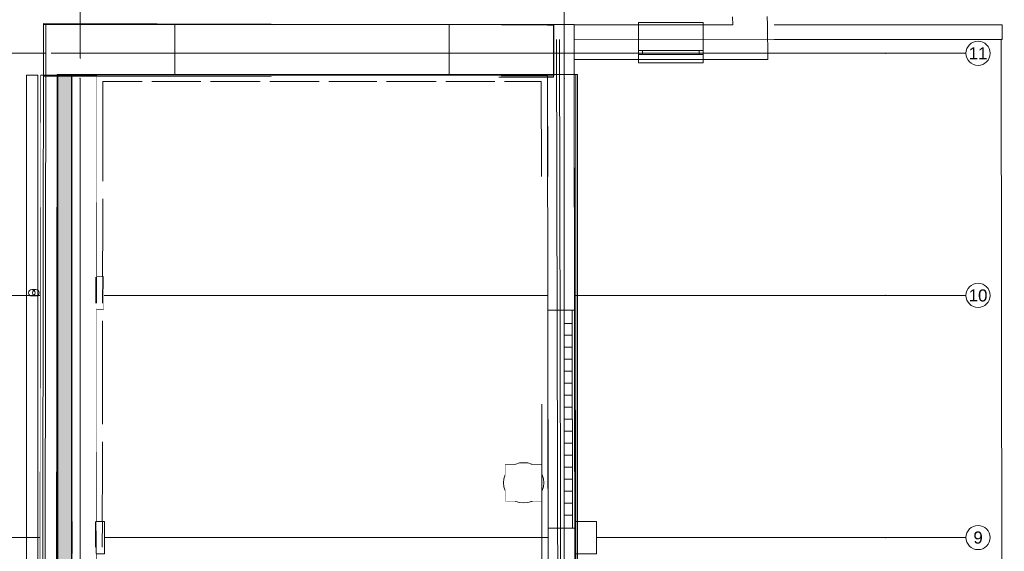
# Model space of a CAD drawing. Header units: millimetres. Extents: x -47038 to 86296, y -75637 to 48966.
# Tile 42 of 174: x -38789 to -26587, y -50389 to -43803. Entities that reach past the tile are written whole.
import ezdxf
from ezdxf.enums import TextEntityAlignment as Align

# ---------------------------------------------------------------- set-up
doc = ezdxf.new("R2010")
doc.units = ezdxf.units.MM
doc.linetypes.add('Przerywana', pattern=[564.444447, 282.222223, -282.222223])
doc.linetypes.add('Wipeout_Contour', pattern=[1000, 0, -1000])
for name, color, linetype, lineweight, true_color in [('00 - SUFIT Z BLACHY_Nr_pióra__95', 7, 'Continuous', 20, 0x7c7c7c), ('280-A Dachy Powłoki_Nr_pióra__95', 7, 'Continuous', 20, 0x7c7c7c), ('410-K Osie główne_Nr_pióra__95', 7, 'Continuous', 20, 0x7c7c7c), ('420-K Ściany_Nr_pióra__95', 7, 'Continuous', 20, 0x7c7c7c), ('440-K Słupy_Nr_pióra__95', 7, 'Continuous', 20, 0x7c7c7c), ('460 - Stropy_Nr_pióra__95', 7, 'Continuous', 20, 0x7c7c7c), ('520-I Went_Klim_Nr_pióra__95', 7, 'Continuous', 20, 0x7c7c7c), ('530 - Rynny i rury spustowe_Nr_pióra__95', 7, 'Continuous', 20, 0x7c7c7c), ('Nowe_420-K Ściany_Nr_pióra__95', 7, 'Continuous', 20, 0x7c7c7c), ('Nowe_Okna Archicada_Nr_pióra__95', 7, 'Continuous', 25, 0x7c7c7c), ('Rozbiórka_420-K Ściany_Nr_pióra__95', 7, 'Continuous', 20, 0x7c7c7c), ('Rozbiórka_Okna Archicada_Nr_pióra__95', 7, 'Continuous', 25, 0x7c7c7c)]:
    doc.layers.add(name, color=color, linetype=linetype, lineweight=lineweight, true_color=true_color)
for name, color, linetype, lineweight in [('0_Nr_pióra__1', 7, 'Continuous', 20), ('410-K Osie główne_Nr_pióra__1', 7, 'Continuous', 20), ('XREF', 8, 'Continuous', 9)]:
    doc.layers.add(name, color=color, linetype=linetype, lineweight=lineweight)
for name, color, linetype in [('280-A Dachy Powłoki', 7, 'Continuous'), ('420-K Ściany', 7, 'Continuous'), ('440-K Słupy', 7, 'Continuous'), ('520-I Went_Klim', 7, 'Continuous')]:
    doc.layers.add(name, color=color, linetype=linetype)
doc.styles.add('STYL_AUTOMATYCZNY_1', font='arial.ttf')

# ---------------------------------------------------------------- blocks, each defined once
blk = doc.blocks.new('A$C67F68D5B')
at = {"layer": '420-K Ściany_Nr_pióra__95', "linetype": 'Continuous', "lineweight": 5}
blk.add_hatch(color=8, dxfattribs=at).paths.add_polyline_path([(913.5, -1106.1), (913.5, -1136.7), (946.5, -1136.7), (946.5, -1106)])
at = {"layer": '00 - SUFIT Z BLACHY_Nr_pióra__95', "color": 8, "linetype": 'Przerywana', "lineweight": 5}
for p, q in [((919.3, -482.6), (919.3, -500.6)), ((1476, -482.6), (1476, -500.6))]:
    blk.add_line(p, q, dxfattribs=at)
at = {"layer": '280-A Dachy Powłoki_Nr_pióra__95', "color": 8, "linetype": 'Continuous', "lineweight": 5, "flags": 128}
for points in [[(1475, -500.1), (1478.8, -3539.8)], [(927.6, -500.7), (927.4, -500.7), (924, -500.7), (924, -500.7)]]:
    blk.add_lwpolyline(points, dxfattribs=at)
at = {"layer": '410-K Osie główne_Nr_pióra__95', "color": 8, "linetype": 'Continuous', "lineweight": 5}
for p, q in [((1331.3, -517.7), (1431.3, -517.7)), ((297.5, -817.7), (197.5, -817.7)), ((297.5, -817.7), (1331.3, -817.7)), ((1331.3, -817.7), (1431.3, -817.7)), ((297.5, -1117.7), (197.5, -1117.7)), ((297.5, -1117.7), (1331.3, -1117.7)), ((1331.3, -1117.7), (1431.3, -1117.7))]:
    blk.add_line(p, q, dxfattribs=at)
for centre in [(1446.3, -517.7), (1446.3, -817.7), (1446.3, -1117.7)]:
    blk.add_circle(centre, 15, dxfattribs=at)
for p in [(1331.3, -517.7), (1331.3, -517.7), (297.5, -817.7), (297.5, -817.7), (1331.3, -817.7), (1331.3, -817.7), (297.5, -1117.7), (297.5, -1117.7), (1331.3, -1117.7), (1331.3, -1117.7)]:
    blk.add_point(p, dxfattribs=at)
at = {"layer": '420-K Ściany_Nr_pióra__95', "color": 8, "linetype": 'Continuous', "lineweight": 5, "flags": 128}
for points in [[(1142.1, -472.6), (1142.2, -482.6)], [(1185.2, -482.6), (1185.1, -472.2)], [(912.7, -482.6), (913.2, -836.1)], [(945.7, -482.6), (912.7, -482.6)], [(919.3, -482.6), (919.3, -525.6)], [(946.2, -836), (945.7, -482.6)], [(1185.6, -525.6), (1185.2, -482.6)], [(350.3, -3491.7), (354, -544.9)], [(913.5, -1106.1), (913.5, -1136.7)], [(946.5, -1136.7), (946.5, -1106)]]:
    blk.add_lwpolyline(points, dxfattribs=at)
at = {"layer": '460 - Stropy_Nr_pióra__95', "color": 8, "linetype": 'Przerywana', "lineweight": 5}
for p, q in [((353.4, -544.9), (353.3, -676.2)), ((353.4, -544.9), (410.3, -544.9)), ((495.2, -544.9), (556.7, -544.9)), ((568.6, -544.9), (629.7, -544.9)), ((641.7, -544.9), (701.4, -544.9)), ((713.4, -544.9), (774.7, -544.9)), ((786.7, -544.9), (847.3, -544.9)), ((361.8, -552.7), (361.6, -676.2)), ((361.8, -552.7), (410.3, -552.7)), ((422.2, -552.7), (483.3, -552.7)), ((495.2, -552.7), (556.7, -552.7)), ((568.6, -552.7), (629.7, -552.7)), ((641.7, -552.7), (701.4, -552.7)), ((713.4, -552.7), (774.7, -552.7)), ((786.7, -552.7), (847.3, -552.7)), ((859.3, -552.7), (905, -552.7)), ((353.1, -849.1), (352.9, -977.1)), ((361.4, -849.1), (361.2, -977.1))]:
    blk.add_line(p, q, dxfattribs=at)
at = {"layer": '530 - Rynny i rury spustowe_Nr_pióra__95', "color": 8, "linetype": 'Continuous', "lineweight": 5, "flags": 128}
blk.add_lwpolyline([(273.6, -818.4, -1), (273.6, -810.4, -1)], format="xyb", close=True, dxfattribs=at)
blk.add_lwpolyline([(273.6, -818.4, -1), (273.6, -810.4, -1)], format="xyb", close=True, dxfattribs=at)
blk.add_lwpolyline([(273.6, -818.4, -1), (273.6, -810.4, -1)], format="xyb", close=True, dxfattribs=at)
at = {"layer": 'Nowe_420-K Ściany_Nr_pióra__95', "color": 8, "linetype": 'Continuous', "lineweight": 5, "flags": 128}
for points in [[(946.2, -836), (913.2, -836.1)], [(913.5, -1106.1), (946.5, -1106)]]:
    blk.add_lwpolyline(points, dxfattribs=at)
at = {"layer": 'Rozbiórka_420-K Ściany_Nr_pióra__95', "color": 8, "linetype": 'Continuous', "lineweight": 5, "flags": 128}
for points in [[(946.2, -836), (913.2, -836.1)], [(913.5, -1106.1), (946.5, -1106)]]:
    blk.add_lwpolyline(points, dxfattribs=at)
at = {"layer": 'Rozbiórka_Okna Archicada_Nr_pióra__95', "color": 8, "linetype": 'Continuous', "lineweight": 5}
for p, q in [((913.2, -836.1), (933.2, -836)), ((913.5, -1106.1), (913.2, -836.1)), ((933.2, -843.5), (933.2, -836)), ((933.2, -836), (938.2, -836)), ((933.2, -836), (938.2, -836)), ((938.2, -836), (938.2, -843.5)), ((938.2, -836), (946.2, -836)), ((946.5, -1106), (946.2, -836)), ((933.3, -921.5), (933.2, -843.5)), ((938.2, -843.5), (933.2, -843.5)), ((938.2, -843.5), (938.3, -921.5)), ((933.3, -930.3), (933.3, -921.5)), ((933.3, -921.5), (938.3, -921.5)), ((938.3, -921.5), (938.3, -930.3)), ((933.3, -936.5), (933.3, -930.3)), ((933.4, -1014.5), (933.3, -936.5)), ((938.3, -936.5), (933.3, -936.5)), ((938.3, -930.3), (938.3, -936.5)), ((938.3, -936.5), (938.4, -1014.5)), ((933.4, -1014.5), (938.4, -1014.5)), ((933.4, -1018.8), (933.4, -1014.5)), ((933.4, -1023.1), (933.4, -1018.8)), ((933.5, -1101), (933.4, -1023.1)), ((938.4, -1023.1), (933.4, -1023.1)), ((938.4, -1014.5), (938.4, -1018.8)), ((938.4, -1018.8), (938.4, -1023.1)), ((938.4, -1023.1), (938.5, -1101)), ((913.5, -1106.1), (933.5, -1106)), ((933.5, -1106), (933.5, -1101)), ((933.5, -1101), (938.5, -1101)), ((933.5, -1106), (938.5, -1106)), ((933.5, -1106), (938.5, -1106)), ((938.5, -1101), (938.5, -1106)), ((938.5, -1106), (946.5, -1106))]:
    blk.add_line(p, q, dxfattribs=at)
at = {"layer": '410-K Osie główne_Nr_pióra__1', "color": 8, "lineweight": 5, "style": 'STYL_AUTOMATYCZNY_1'}
for s, p in [('11', (1446.3, -510.2)), ('10', (1446.3, -810.2)), ('9', (1446.3, -1110.2))]:
    blk.add_text(s, height=15, dxfattribs=at).set_placement(p, align=Align.TOP_CENTER)
at = {"color": 8, "linetype": 'Wipeout_Contour', "lineweight": 5, "ltscale": 92531.541125}
blk.add_wipeout([(865.9, -1051), (866.4, -1053.6), (867.3, -1056.1), (868.6, -1058.4), (870.2, -1060.4), (872.2, -1062.1), (874.5, -1063.4), (877, -1064.3), (879.5, -1064.8), (882.1, -1064.8), (884.7, -1064.3), (887.2, -1063.4), (889.4, -1062.1), (891.5, -1060.4), (893.1, -1058.4), (894.4, -1056.1), (895.3, -1053.7), (895.8, -1051.1), (895.8, -1048.5), (895.4, -1045.9), (894.5, -1043.4), (893.2, -1041.1), (891.5, -1039.1), (889.5, -1037.4), (887.2, -1036.1), (884.8, -1035.2), (882.2, -1034.8), (879.6, -1034.8), (877, -1035.2), (874.5, -1036.1), (872.3, -1037.4), (870.3, -1039.1), (868.6, -1041.1), (867.3, -1043.4), (866.4, -1045.8), (865.9, -1048.4)], dxfattribs=at).dxf.layer = '280-A Dachy Powłoki'
at = {"color": 8, "linetype": 'Wipeout_Contour', "lineweight": 5, "ltscale": 12578.016627}
blk.add_wipeout([(1025.6, -525.6), (1105.6, -525.6), (1105.6, -482.6), (1025.6, -482.6)], dxfattribs=at).dxf.layer = '420-K Ściany'
at = {"layer": '00 - SUFIT Z BLACHY_Nr_pióra__95', "color": 8, "linetype": 'Przerywana', "lineweight": 5}
for p, q in [((1476, -482.6), (919.3, -482.6)), ((1476, -500.6), (919.3, -500.6)), ((1476, -500.6), (919.3, -500.6))]:
    blk.add_line(p, q, dxfattribs=at)
at = {"layer": '280-A Dachy Powłoki_Nr_pióra__95', "color": 8, "linetype": 'Continuous', "lineweight": 5, "flags": 128}
blk.add_lwpolyline([(927.6, -500.7), (1475, -500.1)], dxfattribs=at)
blk.add_lwpolyline([(865.9, -1051), (866.4, -1053.6), (867.3, -1056.1), (868.6, -1058.4), (870.2, -1060.4), (872.2, -1062.1), (874.5, -1063.4), (877, -1064.3), (879.5, -1064.8), (882.1, -1064.8), (884.7, -1064.3), (887.2, -1063.4), (889.4, -1062.1), (891.5, -1060.4), (893.1, -1058.4), (894.4, -1056.1), (895.3, -1053.7), (895.8, -1051.1), (895.8, -1048.5), (895.4, -1045.9), (894.5, -1043.4), (893.2, -1041.1), (891.5, -1039.1), (889.5, -1037.4), (887.2, -1036.1), (884.8, -1035.2), (882.2, -1034.8), (879.6, -1034.8), (877, -1035.2), (874.5, -1036.1), (872.3, -1037.4), (870.3, -1039.1), (868.6, -1041.1), (867.3, -1043.4), (866.4, -1045.8), (865.9, -1048.4)], close=True, dxfattribs=at)
at = {"layer": '420-K Ściany_Nr_pióra__95', "color": 8, "linetype": 'Continuous', "lineweight": 5, "flags": 128}
for points in [[(1025.6, -482.6), (919.3, -482.6)], [(1142.2, -482.6), (1105.6, -482.6)], [(919.3, -525.6), (1025.6, -525.6)], [(1105.6, -525.6), (1185.6, -525.6)]]:
    blk.add_lwpolyline(points, dxfattribs=at)
at = {"layer": '520-I Went_Klim_Nr_pióra__95', "color": 8, "linetype": 'Continuous', "lineweight": 5, "flags": 128}
blk.add_lwpolyline([(860.6, -1027.3), (860.6, -1072.3), (905.6, -1072.3), (905.6, -1027.3)], close=True, dxfattribs=at)
at = {"layer": '520-I Went_Klim_Nr_pióra__95', "color": 8, "linetype": 'Continuous', "lineweight": 5}
blk.add_circle((883.1, -1049.8), 10, dxfattribs=at)
at = {"layer": 'Nowe_420-K Ściany_Nr_pióra__95', "color": 8, "linetype": 'Continuous', "lineweight": 5, "flags": 128}
for points in [[(1025.6, -482.6), (1025.6, -525.6)], [(1105.6, -525.6), (1105.6, -482.6)]]:
    blk.add_lwpolyline(points, dxfattribs=at)
at = {"layer": 'Nowe_Okna Archicada_Nr_pióra__95', "color": 8, "linetype": 'Continuous', "lineweight": 5}
for p, q in [((1105.6, -479.6), (1025.6, -479.6)), ((1025.6, -479.6), (1025.6, -482.6)), ((1105.6, -482.6), (1025.6, -482.6)), ((1025.6, -482.6), (1025.6, -514.1)), ((1105.6, -482.6), (1105.6, -479.6)), ((1105.6, -482.6), (1105.6, -514.1)), ((1030.6, -514.1), (1025.6, -514.1)), ((1025.6, -514.1), (1025.6, -519.1)), ((1025.6, -514.1), (1025.6, -519.1)), ((1025.6, -519.1), (1030.6, -519.1)), ((1025.6, -519.1), (1025.6, -525.6)), ((1100.6, -514.1), (1030.6, -514.1)), ((1030.6, -519.1), (1030.6, -514.1)), ((1030.6, -519.1), (1100.6, -519.1)), ((1105.6, -514.1), (1100.6, -514.1)), ((1100.6, -514.1), (1100.6, -519.1)), ((1100.6, -519.1), (1105.6, -519.1)), ((1105.6, -514.1), (1105.6, -519.1)), ((1105.6, -514.1), (1105.6, -519.1)), ((1105.6, -519.1), (1105.6, -525.6)), ((1105.6, -525.6), (1025.6, -525.6)), ((1025.6, -529.6), (1025.6, -525.6)), ((1105.6, -529.6), (1025.6, -529.6)), ((1105.6, -525.6), (1105.6, -529.6))]:
    blk.add_line(p, q, dxfattribs=at)
at = {"layer": 'Rozbiórka_420-K Ściany_Nr_pióra__95', "color": 8, "linetype": 'Continuous', "lineweight": 5, "flags": 128}
for points in [[(1025.6, -482.6), (1025.6, -525.6)], [(1105.6, -525.6), (1105.6, -482.6)]]:
    blk.add_lwpolyline(points, dxfattribs=at)
at = {"layer": 'Rozbiórka_Okna Archicada_Nr_pióra__95', "color": 8, "linetype": 'Continuous', "lineweight": 5}
for p, q in [((1105.6, -479.6), (1025.6, -479.6)), ((1025.6, -479.6), (1025.6, -482.6)), ((1105.6, -482.6), (1025.6, -482.6)), ((1025.6, -482.6), (1025.6, -514.1)), ((1105.6, -482.6), (1105.6, -479.6)), ((1105.6, -482.6), (1105.6, -514.1)), ((1025.6, -514.1), (1025.6, -519.1)), ((1025.6, -514.1), (1025.6, -519.1)), ((1030.6, -514.1), (1025.6, -514.1)), ((1025.6, -519.1), (1025.6, -525.6)), ((1025.6, -519.1), (1030.6, -519.1)), ((1100.6, -514.1), (1030.6, -514.1)), ((1030.6, -519.1), (1030.6, -514.1)), ((1030.6, -519.1), (1100.6, -519.1)), ((1105.6, -514.1), (1100.6, -514.1)), ((1100.6, -514.1), (1100.6, -519.1)), ((1100.6, -519.1), (1105.6, -519.1)), ((1105.6, -514.1), (1105.6, -519.1)), ((1105.6, -514.1), (1105.6, -519.1)), ((1105.6, -519.1), (1105.6, -525.6)), ((1105.6, -525.6), (1025.6, -525.6)), ((1025.6, -529.6), (1025.6, -525.6)), ((1105.6, -529.6), (1025.6, -529.6)), ((1105.6, -525.6), (1105.6, -529.6))]:
    blk.add_line(p, q, dxfattribs=at)
at = {"color": 8, "linetype": 'Wipeout_Contour', "lineweight": 5, "ltscale": 6152.658399}
blk.add_wipeout([(288.1, -481.9), (284.2, -3554.6), (287.2, -3554.6), (291.1, -481.9)], dxfattribs=at).dxf.layer = '420-K Ściany'
at = {"color": 8, "linetype": 'Wipeout_Contour', "lineweight": 5, "ltscale": 10949.004891}
blk.add_wipeout([(322.6, -794.7), (322.6, -834.7), (353.6, -834.7), (353.7, -794.7)], dxfattribs=at).dxf.layer = '440-K Słupy'
at = {"color": 8, "linetype": 'Wipeout_Contour', "lineweight": 5, "ltscale": 9737.231863}
blk.add_wipeout([(323.6, -1097.7), (323.6, -1137.7), (353.2, -1137.7), (353.3, -1097.7)], dxfattribs=at).dxf.layer = '440-K Słupy'
at = {"color": 8, "linetype": 'Wipeout_Contour', "lineweight": 5, "ltscale": 10096.000173}
blk.add_wipeout([(946.5, -1097.7), (946.5, -1137.7), (973.4, -1137.7), (973.4, -1097.7)], dxfattribs=at).dxf.layer = '440-K Słupy'
at = {"layer": '420-K Ściany_Nr_pióra__95', "color": 8, "linetype": 'Continuous', "lineweight": 5, "flags": 128}
blk.add_lwpolyline([(291.1, -481.9), (288.1, -481.9)], dxfattribs=at)
at = {"layer": '440-K Słupy_Nr_pióra__95', "color": 8, "linetype": 'Continuous', "lineweight": 5, "flags": 128}
blk.add_lwpolyline([(353.6, -834.7), (362.6, -834.7), (362.6, -794.7), (353.7, -794.7)], dxfattribs=at)
at = {"layer": '530 - Rynny i rury spustowe_Nr_pióra__95', "color": 8, "linetype": 'Continuous', "lineweight": 5}
for p, q in [((273.6, -810.4), (278.6, -810.4)), ((273.6, -810.4), (278.6, -810.4)), ((278.6, -818.4), (273.6, -818.4)), ((278.6, -818.4), (273.6, -818.4))]:
    blk.add_line(p, q, dxfattribs=at)
at = {"layer": '530 - Rynny i rury spustowe_Nr_pióra__95', "color": 8, "linetype": 'Continuous', "lineweight": 5, "flags": 128}
for points in [[(278.6, -810.4, 1), (278.6, -818.4, 1)], [(278.6, -818.4, -1), (278.6, -810.4, -1)], [(278.6, -818.4, -1), (278.6, -810.4, -1)], [(278.6, -810.4, -1), (278.6, -818.4, -1)]]:
    blk.add_lwpolyline(points, format="xyb", close=True, dxfattribs=at)
at = {"color": 8, "linetype": 'Wipeout_Contour', "lineweight": 5, "ltscale": 9738.947224}
blk.add_wipeout([(353.3, -1097.7), (353.2, -1137.7), (363.6, -1137.7), (363.6, -1097.7)], dxfattribs=at).dxf.layer = '440-K Słupy'
at = {"color": 8, "linetype": 'Wipeout_Contour', "lineweight": 5, "ltscale": 10075.005055}
blk.add_wipeout([(933.4, -1137.7), (946.5, -1137.7), (946.5, -1097.7), (933.4, -1097.7)], dxfattribs=at).dxf.layer = '440-K Słupy'
at = {"layer": '440-K Słupy_Nr_pióra__95', "color": 8, "linetype": 'Continuous', "lineweight": 5, "flags": 128}
for points in [[(353.2, -1137.7), (363.6, -1137.7), (363.6, -1097.7), (353.3, -1097.7)], [(946.5, -1137.7), (973.4, -1137.7), (973.4, -1097.7), (946.5, -1097.7)]]:
    blk.add_lwpolyline(points, dxfattribs=at)
at = {"layer": '460 - Stropy_Nr_pióra__95', "color": 8, "linetype": 'Przerywana', "lineweight": 5}
for p, q in [((352.9, -999.1), (352.7, -1129.6)), ((361.2, -999.1), (361, -1129.6))]:
    blk.add_line(p, q, dxfattribs=at)
at = {"color": 8, "linetype": 'Wipeout_Contour', "lineweight": 5, "ltscale": 10950.501192}
blk.add_wipeout([(353.7, -794.7), (353.6, -834.7), (362.6, -834.7), (362.6, -794.7)], dxfattribs=at).dxf.layer = '440-K Słupy'
at = {"layer": '420-K Ściany_Nr_pióra__95', "color": 8, "linetype": 'Continuous', "lineweight": 5, "flags": 128}
for points in [[(353.7, -794.7), (354, -544.9)], [(353.3, -1097.7), (353.6, -834.7)]]:
    blk.add_lwpolyline(points, dxfattribs=at)
at = {"layer": '460 - Stropy_Nr_pióra__95', "color": 8, "linetype": 'Przerywana', "lineweight": 5}
for p, q in [((354, -544.9), (350.3, -3491.7)), ((353.2, -698.2), (353.1, -827.1)), ((361.6, -698.2), (361.4, -827.1))]:
    blk.add_line(p, q, dxfattribs=at)
at = {"color": 8, "linetype": 'Wipeout_Contour', "lineweight": 5, "ltscale": 17510.797958}
blk.add_wipeout([(945.8, -544.9), (912.8, -544.9), (916.5, -3494.8), (949.5, -3494.8), (946.5, -1137.7), (933.4, -1137.7), (933.4, -1097.7), (946.5, -1097.7)], dxfattribs=at).dxf.layer = '420-K Ściany'
at = {"layer": '280-A Dachy Powłoki_Nr_pióra__95', "color": 8, "linetype": 'Continuous', "lineweight": 5, "flags": 128}
blk.add_lwpolyline([(947.7, -543.9), (947.8, -543.9), (949.9, -543.9), (950, -543.9)], dxfattribs=at)
at = {"layer": '420-K Ściany_Nr_pióra__95', "color": 8, "linetype": 'Continuous', "lineweight": 5, "flags": 128}
blk.add_lwpolyline([(946.5, -1097.7), (945.8, -544.9)], dxfattribs=at)
at = {"layer": '460 - Stropy_Nr_pióra__95', "color": 8, "linetype": 'Przerywana', "lineweight": 5}
blk.add_line((859.3, -544.9), (912.8, -544.9), dxfattribs=at)
at = {"layer": 'Nowe_Okna Archicada_Nr_pióra__95', "color": 8, "linetype": 'Continuous', "lineweight": 5}
for p, q in [((913.2, -836.1), (933.2, -836)), ((913.5, -1106.1), (913.2, -836.1)), ((933.2, -836), (943.4, -836)), ((933.2, -836), (943.4, -836)), ((933.5, -1106), (933.2, -836)), ((943.4, -836), (946.2, -836)), ((943.7, -1106), (943.4, -836)), ((946.5, -1106), (946.2, -836)), ((933.2, -852.3), (943.4, -852.3)), ((933.2, -867.1), (943.4, -867.1)), ((933.2, -882), (943.4, -882)), ((933.2, -896.8), (943.4, -896.8)), ((933.3, -911.7), (943.5, -911.7)), ((933.3, -926.5), (943.5, -926.5)), ((933.3, -941.4), (943.5, -941.3)), ((933.3, -956.2), (943.5, -956.2)), ((933.3, -971), (943.5, -971)), ((933.3, -985.9), (943.5, -985.9)), ((933.4, -1000.7), (943.6, -1000.7)), ((933.4, -1015.6), (943.6, -1015.6)), ((933.4, -1030.4), (943.6, -1030.4)), ((933.4, -1045.3), (943.6, -1045.2)), ((933.4, -1060.1), (943.6, -1060.1)), ((933.5, -1074.9), (943.7, -1074.9)), ((933.5, -1089.8), (943.7, -1089.8)), ((913.5, -1106.1), (933.5, -1106)), ((933.5, -1106), (943.7, -1106)), ((933.5, -1106), (943.7, -1106)), ((943.7, -1106), (946.5, -1106))]:
    blk.add_line(p, q, dxfattribs=at)
at = {"color": 8, "linetype": 'Wipeout_Contour', "lineweight": 5, "ltscale": 9147.742155}
blk.add_wipeout([(354.1, -481.9), (291.1, -481.9), (354, -544.9)], dxfattribs=at).dxf.layer = '420-K Ściany'
at = {"layer": '410-K Osie główne_Nr_pióra__95', "color": 8, "linetype": 'Continuous', "lineweight": 5}
for p, q in [((333.5, -548.6), (333.5, -448.6)), ((297.5, -517.7), (197.5, -517.7))]:
    blk.add_line(p, q, dxfattribs=at)
blk.add_point((297.5, -517.7), dxfattribs=at)
blk.add_point((297.5, -517.7), dxfattribs=at)
at = {"layer": '420-K Ściany_Nr_pióra__95', "color": 8, "linetype": 'Continuous', "lineweight": 5, "flags": 128}
blk.add_lwpolyline([(291.1, -481.9), (354.1, -481.9)], dxfattribs=at)
at = {"color": 8, "linetype": 'Wipeout_Contour', "lineweight": 5, "ltscale": 9341.283583}
blk.add_wipeout([(945.7, -481.9), (912.7, -481.9), (912.8, -544.9)], dxfattribs=at).dxf.layer = '420-K Ściany'
at = {"color": 8, "linetype": 'Wipeout_Contour', "lineweight": 5, "ltscale": 66842.993116}
blk.add_wipeout([(908.1, -1049.8), (908.1, -1049.8), (907.1, -1042.7), (904.2, -1036.2), (899.5, -1030.9), (893.5, -1027), (886.7, -1025), (879.6, -1025), (872.7, -1027), (866.8, -1030.9), (862.1, -1036.2), (859.1, -1042.7), (858.1, -1049.8), (858.1, -1049.8), (858.1, -1049.8), (859.1, -1056.8), (862.1, -1063.3), (866.8, -1068.7), (872.7, -1072.5), (879.6, -1074.5), (886.7, -1074.5), (893.5, -1072.5), (899.5, -1068.7), (904.2, -1063.3), (907.1, -1056.8)], dxfattribs=at).dxf.layer = '520-I Went_Klim'
at = {"layer": '520-I Went_Klim_Nr_pióra__95', "color": 8, "linetype": 'Continuous', "lineweight": 5, "flags": 128}
blk.add_lwpolyline([(908.1, -1049.8, 1), (858.1, -1049.8, 1)], format="xyb", close=True, dxfattribs=at)
at = {"color": 8, "linetype": 'Wipeout_Contour', "lineweight": 5, "ltscale": 9285.242476}
blk.add_wipeout([(912.8, -544.9), (945.8, -544.9), (945.7, -481.9)], dxfattribs=at).dxf.layer = '420-K Ściany'
at = {"layer": '00 - SUFIT Z BLACHY_Nr_pióra__95', "color": 8, "linetype": 'Przerywana', "lineweight": 5}
for p, q in [((920.2, -547.4), (920.3, -482.4)), ((920.6, -545.7), (920.6, -482.7))]:
    blk.add_line(p, q, dxfattribs=at)
at = {"layer": '280-A Dachy Powłoki_Nr_pióra__95', "color": 8, "linetype": 'Continuous', "lineweight": 5, "flags": 128}
for points in [[(924, -500.7), (930.8, -3539.3)], [(930.7, -3539.3), (924, -500.7)], [(927.4, -500.7), (934.2, -3539.3)], [(934.4, -3539.3), (927.6, -500.7)], [(947.7, -543.9), (947.7, -3492.6)], [(947.8, -3492.6), (947.8, -543.9)], [(949.9, -3492.6), (949.9, -543.9)], [(950, -543.9), (950, -3492.6)]]:
    blk.add_lwpolyline(points, dxfattribs=at)
at = {"layer": '410-K Osie główne_Nr_pióra__95', "color": 8, "linetype": 'Continuous', "lineweight": 5}
for q in [(933.5, -448.6), (933.5, -3529.4)]:
    blk.add_line((933.5, -548.6), q, dxfattribs=at)
blk.add_point((933.5, -548.6), dxfattribs=at)
blk.add_point((933.5, -548.6), dxfattribs=at)
at = {"layer": '420-K Ściany_Nr_pióra__95', "color": 8, "linetype": 'Continuous', "lineweight": 5, "flags": 128}
for points in [[(945.7, -481.9), (945.8, -544.9)], [(949.5, -3492.4), (945.8, -544.9)]]:
    blk.add_lwpolyline(points, dxfattribs=at)
at = {"color": 8, "linetype": 'Wipeout_Contour', "lineweight": 5, "ltscale": 12279.653991}
blk.add_wipeout([(354, -544.9), (912.8, -544.9), (912.7, -481.9), (354.1, -481.9)], dxfattribs=at).dxf.layer = '420-K Ściany'
at = {"color": 8, "linetype": 'Wipeout_Contour', "lineweight": 5, "ltscale": 10283.657883}
blk.add_wipeout([(860.6, -1027.3), (860.6, -1072.3), (905.6, -1072.3), (905.6, -1027.3)], dxfattribs=at).dxf.layer = '520-I Went_Klim'
at = {"layer": '420-K Ściany_Nr_pióra__95', "color": 8, "linetype": 'Continuous', "lineweight": 5, "flags": 128}
for points in [[(450.8, -481.9), (450.8, -544.9)], [(790.8, -481.9), (450.8, -481.9)], [(790.8, -544.9), (790.8, -481.9)], [(945.7, -481.9), (790.8, -481.9)], [(450.8, -544.9), (790.8, -544.9)], [(790.8, -544.9), (912.8, -544.9)], [(912.8, -544.9), (916.5, -3492.4)], [(912.8, -544.9), (916.5, -3492.4)]]:
    blk.add_lwpolyline(points, dxfattribs=at)
at = {"layer": '460 - Stropy_Nr_pióra__95', "color": 8, "linetype": 'Przerywana', "lineweight": 5}
for p, q in [((422.2, -544.9), (483.3, -544.9)), ((916.5, -3492.4), (912.8, -544.9)), ((916.5, -3492.4), (912.8, -544.9)), ((908.7, -3492.4), (905, -552.7))]:
    blk.add_line(p, q, dxfattribs=at)
at = {"color": 8, "linetype": 'Wipeout_Contour', "lineweight": 5, "ltscale": 61415.814052}
blk.add_wipeout([(287.3, -3491.6), (350.3, -3491.7), (350.6, -3237.7), (323.6, -3237.7), (323.6, -3197.7), (350.7, -3197.7), (351, -2937.7), (323.6, -2937.7), (323.6, -2897.7), (351, -2897.7), (351.4, -2637.7), (323.6, -2637.7), (323.6, -2597.7), (351.4, -2597.7), (351.7, -2340.7), (323.6, -2340.7), (323.6, -2300.7), (351.8, -2300.7), (352.1, -2037.7), (323.6, -2037.7), (323.6, -1997.7), (352.2, -1997.7), (352.5, -1737.7), (323.6, -1737.7), (323.6, -1697.7), (352.5, -1697.7), (352.9, -1437.7), (323.6, -1437.7), (323.6, -1397.7), (352.9, -1397.7), (353.2, -1137.7), (323.6, -1137.7), (323.6, -1097.7), (353.3, -1097.7), (353.6, -834.7), (322.6, -834.7), (322.6, -794.7), (353.7, -794.7), (354, -544.9), (291, -544.9)], dxfattribs=at).dxf.layer = '420-K Ściany'
at = {"layer": '280-A Dachy Powłoki_Nr_pióra__95', "color": 8, "linetype": 'Continuous', "lineweight": 5, "flags": 128}
blk.add_lwpolyline([(281.2, -3491.6), (284.9, -544.7)], dxfattribs=at)
at = {"layer": '410-K Osie główne_Nr_pióra__95', "color": 8, "linetype": 'Continuous', "lineweight": 5}
blk.add_point((333.5, -548.6), dxfattribs=at)
blk.add_point((333.5, -548.6), dxfattribs=at)
at = {"layer": '530 - Rynny i rury spustowe_Nr_pióra__95', "color": 8, "linetype": 'Continuous', "lineweight": 5, "flags": 128}
blk.add_lwpolyline([(267.2, -544.9), (267.2, -3493.4), (281.2, -3493.4), (281.2, -544.9)], close=True, dxfattribs=at)
at = {"color": 8, "linetype": 'Wipeout_Contour', "lineweight": 5, "ltscale": 9083.113602}
blk.add_wipeout([(291, -544.9), (354, -544.9), (291.1, -481.9)], dxfattribs=at).dxf.layer = '420-K Ściany'
at = {"layer": '280-A Dachy Powłoki', "linetype": 'Continuous', "lineweight": 5}
h = blk.add_hatch(dxfattribs=at)
h.set_pattern_fill('Piasek_0001', color=8, style=0, pattern_type=2)
h.set_pattern_definition([(305.1924, (-332.841, -3294.893), (7.888984, 11.12703), [0, -9.093267, 0, -13.6399]), (27.16434, (-332.885, -3329.893), (-3.79046, 14.80493), [0, -5.754373, 0, -9.93937])])
h.paths.add_polyline_path([(284.9, -544.7), (281.2, -3491.6), (304.9, -3491.6), (304.9, -544.7)])
at = {"layer": '00 - SUFIT Z BLACHY_Nr_pióra__95', "color": 8, "linetype": 'Przerywana', "lineweight": 5}
for p, q in [((288.1, -481), (920.3, -482.4)), ((291.1, -481.9), (920.6, -482.7)), ((291.1, -481.9), (920.6, -482.7))]:
    blk.add_line(p, q, dxfattribs=at)
at = {"layer": '280-A Dachy Powłoki_Nr_pióra__95', "color": 8, "linetype": 'Continuous', "lineweight": 5, "flags": 128}
blk.add_lwpolyline([(323.3, -544.7), (323.3, -3491.6)], dxfattribs=at)
at = {"layer": '410-K Osie główne_Nr_pióra__95', "color": 8, "linetype": 'Continuous', "lineweight": 5}
for p, q in [((297.5, -517.7), (1331.3, -517.7)), ((333.5, -548.6), (333.5, -3529.4))]:
    blk.add_line(p, q, dxfattribs=at)
at = {"layer": '420-K Ściany_Nr_pióra__95', "color": 8, "linetype": 'Continuous', "lineweight": 5, "flags": 128}
for points in [[(450.8, -481.9), (354.1, -481.9)], [(291, -544.8), (287.3, -3491.6)], [(354, -544.9), (450.8, -544.9)]]:
    blk.add_lwpolyline(points, dxfattribs=at)
at = {"layer": '460 - Stropy_Nr_pióra__95', "color": 8, "linetype": 'Przerywana', "lineweight": 5}
blk.add_line((912.8, -544.9), (354, -544.9), dxfattribs=at)
at = {"color": 8, "linetype": 'Wipeout_Contour', "lineweight": 5, "ltscale": 6142.817746}
blk.add_wipeout([(322.9, -3491.6), (322.9, -544.7), (305.9, -544.7), (305.9, -3491.6)], dxfattribs=at).dxf.layer = '280-A Dachy Powłoki'
at = {"color": 8, "linetype": 'Wipeout_Contour', "lineweight": 5, "ltscale": 6136.611313}
blk.add_wipeout([(305.9, -3491.6), (305.9, -544.7), (304.9, -544.7), (304.9, -3491.6)], dxfattribs=at).dxf.layer = '280-A Dachy Powłoki'
at = {"color": 8, "linetype": 'Wipeout_Contour', "lineweight": 5, "ltscale": 6149.037587}
blk.add_wipeout([(322.9, -544.7), (322.9, -3491.6), (323.3, -3491.6), (323.3, -544.7)], dxfattribs=at).dxf.layer = '280-A Dachy Powłoki'
at = {"layer": '280-A Dachy Powłoki_Nr_pióra__95', "color": 8, "linetype": 'Continuous', "lineweight": 5, "flags": 128}
blk.add_lwpolyline([(322.9, -3491.6), (322.9, -544.7)], dxfattribs=at)
at = {"color": 8, "linetype": 'Wipeout_Contour', "lineweight": 5, "ltscale": 6135.888905}
blk.add_wipeout([(284.9, -544.7), (281.2, -3491.6), (304.9, -3491.6), (304.9, -544.7)], dxfattribs=at).dxf.layer = '280-A Dachy Powłoki'
at = {"layer": '0_Nr_pióra__1', "linetype": 'Continuous', "lineweight": 5}
h = blk.add_hatch(dxfattribs=at)
h.set_pattern_fill('Piasek_0001', color=8, style=0, pattern_type=2)
h.set_pattern_definition([(45, (291.414, -3516.555), (-11.13693, 11.13693), [0, -10.5, 0, -15.75]), (110, (326.414, -3516.555), (14.80016, 5.38682), [0, -7.7, 0, -13.3])])
h.paths.add_polyline_path([(305.3, -544.7), (324.3, -544.7), (324.3, -3490.2), (305.3, -3490.2)])
at = {"layer": '00 - SUFIT Z BLACHY_Nr_pióra__95', "color": 8, "linetype": 'Przerywana', "lineweight": 5}
for p, q in [((288, -546), (288.1, -481)), ((291, -544.9), (291.1, -481.9)), ((288, -546), (920.2, -547.4)), ((288, -546), (920.2, -547.4)), ((291, -544.9), (920.6, -545.7))]:
    blk.add_line(p, q, dxfattribs=at)
at = {"layer": '280-A Dachy Powłoki_Nr_pióra__95', "color": 8, "linetype": 'Continuous', "lineweight": 5, "flags": 128}
for points in [[(284.9, -544.7), (304.9, -544.7)], [(301.2, -3493.1), (304.9, -543.9)], [(304.9, -543.9), (947.7, -543.9)], [(304.9, -544.7), (305.9, -544.7), (322.9, -544.7), (323.3, -544.7)], [(304.9, -544.7), (304.9, -3491.6)], [(305.9, -3491.6), (305.9, -544.7)]]:
    blk.add_lwpolyline(points, dxfattribs=at)
at = {"layer": '420-K Ściany_Nr_pióra__95', "color": 8, "linetype": 'Continuous', "lineweight": 5, "flags": 128}
for points in [[(288.1, -481.9), (284.2, -3554.6)], [(287.2, -3554.6), (291.1, -481.9)], [(291.1, -481.9), (287.2, -3554.6)], [(354, -544.9), (291, -544.8)]]:
    blk.add_lwpolyline(points, dxfattribs=at)

msp = doc.modelspace()

# ---------------------------------------------------------------- block references
at = {"layer": 'XREF', "xscale": 10, "yscale": 10, "zscale": 10}
msp.add_blockref('A$C67F68D5B', (-41375, -39042), dxfattribs=at)

doc.saveas('drawing.dxf')
